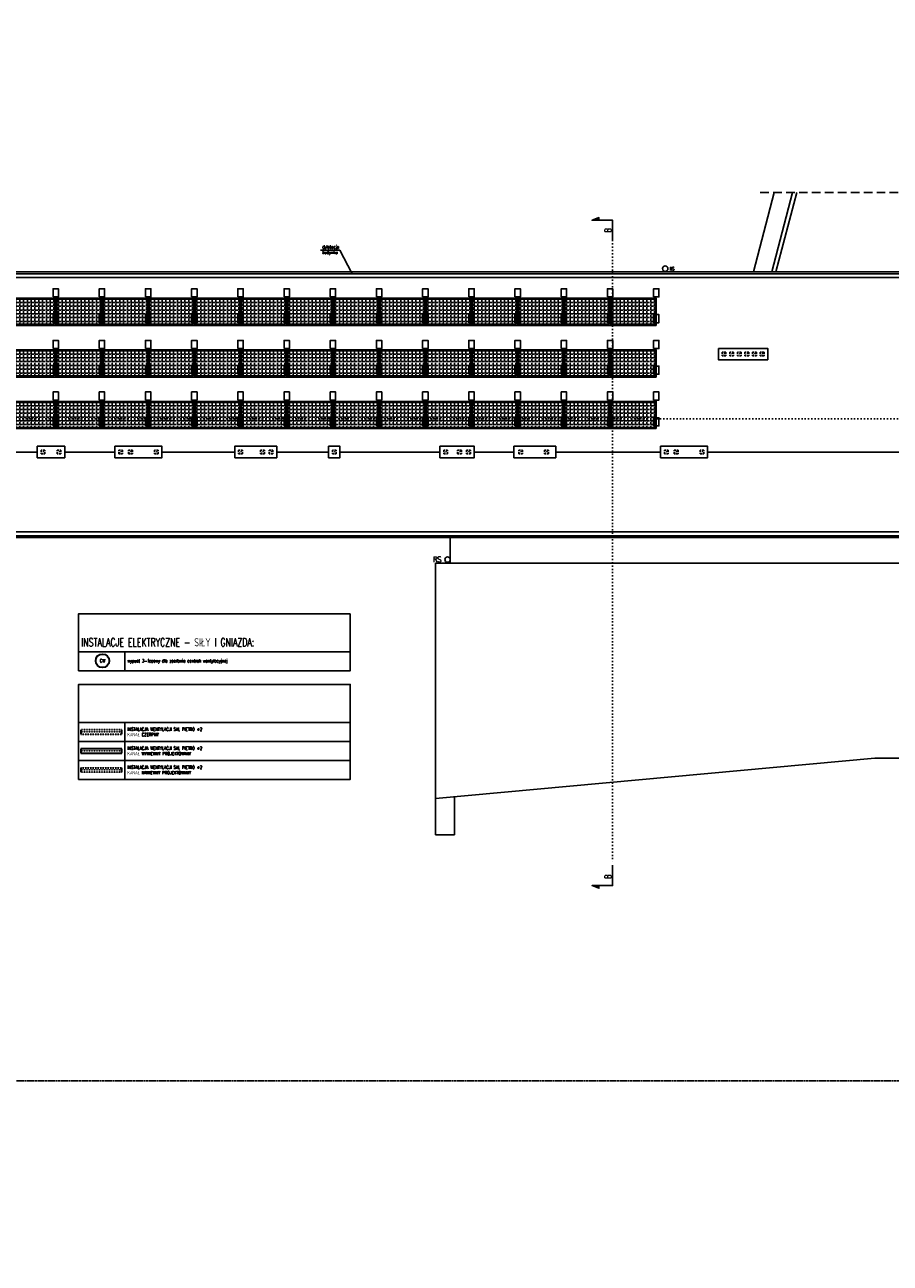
# Model space of a CAD drawing. Header units: millimetres. Extents: x 167273 to 188273, y -125105 to -88145.
# Tile 130 of 210: x 174175 to 177360, y -104776 to -100217. Entities that reach past the tile are written whole.
import ezdxf
from ezdxf.enums import TextEntityAlignment as Align

# ---------------------------------------------------------------- set-up
doc = ezdxf.new("R2010")
doc.units = ezdxf.units.MM
for name, pattern in [('ACAD_ISO03W100', [30, 12, -18]), ('ACAD_ISO07W100', [3, 0, -3]), ('DASHDOT', [1, 0.5, -0.25, 0, -0.25]), ('HIDDEN', [9.525, 6.35, -3.175]), ('WENT_2', [1.5, 0.5, -1]), ('WENT_3', [1.6, 0.5, -0.5, 0.1, -0.5])]:
    doc.linetypes.add(name, pattern=pattern)
for name, color, linetype in [('a-op_leader', 9, 'Continuous'), ('a-op_text', 9, 'Continuous'), ('a-poziomy', 9, 'Continuous'), ('b-cienka', 9, 'Continuous'), ('b-przerywana1', 9, 'ACAD_ISO03W100'), ('b-widokowa', 7, 'Continuous'), ('FLUID-C-3-SYM', 7, 'Continuous'), ('FLUID-N-3-SYM', 7, 'Continuous'), ('h-hatch', 8, 'Continuous')]:
    doc.layers.add(name, color=color, linetype=linetype)
for name, color, linetype, lineweight in [('El_gniazda', 144, 'Continuous', 35), ('FLUID-C-3', 90, 'Continuous', 30), ('FLUID-N-3', 142, 'Continuous', 30), ('FLUID-W-3', 240, 'Continuous', 30), ('FLUID-W-3-SYM', 7, 'Continuous', 9), ('opisy', 1, 'Continuous', 25), ('TIS_LEGENDA', 7, 'Continuous', 0)]:
    doc.layers.add(name, color=color, linetype=linetype, lineweight=lineweight)
doc.layers.add('x-revclouds', color=190, linetype='HIDDEN', plot=False)
doc.styles.add('Arial', font='romans.shx', dxfattribs={"width": 0.7, "height": 12})
doc.styles.add('IS-IS', font='romans.shx', dxfattribs={"width": 0.7, "height": 12})
doc.styles.add('PPAB_100', font='romans.shx', dxfattribs={"width": 0.7, "height": 12})

# ---------------------------------------------------------------- blocks, each defined once
blk = doc.blocks.new('*U1652')
at = {"linetype": 'Continuous', "lineweight": -2}
for p, q in [((-750, 0), (-750, 80)), ((-750, -80), (-750, 0)), ((750, 80), (750, 0)), ((750, 0), (750, -80))]:
    blk.add_line(p, q, dxfattribs=at)
at = {"color": 0, "linetype": 'ByBlock', "lineweight": -2}
for p, q in [((-750, 80), (750, 80)), ((750, -80), (-750, -80))]:
    blk.add_line(p, q, dxfattribs=at)
at = {"layer": 'FLUID-W-3-SYM', "linetype": 'WENT_3', "lineweight": -3}
blk.add_line((-750, 0), (750, 0), dxfattribs=at)
blk = doc.blocks.new('*U1653')
at = {"color": 0, "linetype": 'ByBlock', "lineweight": -2}
for p, q in [((750, 0, -80), (-750, 0, -80)), ((-750, 0, 80), (750, 0, 80))]:
    blk.add_line(p, q, dxfattribs=at)
at = {"linetype": 'Continuous', "lineweight": -2}
for p, q in [((750, 0, -80), (750, 0, 80)), ((-750, 0, 80), (-750, 0, -80))]:
    blk.add_line(p, q, dxfattribs=at)
at = {"layer": 'FLUID-N-3-SYM', "linetype": 'DASHDOT', "lineweight": -3}
blk.add_line((-750, 0), (750, 0), dxfattribs=at)
blk = doc.blocks.new('*U1654')
at = {"linetype": 'Continuous', "lineweight": -2}
for p, q in [((-750, 0), (-750, 80)), ((750, 80), (750, 0)), ((-750, -80), (-750, 0)), ((750, 0), (750, -80))]:
    blk.add_line(p, q, dxfattribs=at)
at = {"color": 0, "linetype": 'ByBlock', "lineweight": -2}
for p, q in [((-750, 80), (750, 80)), ((750, -80), (-750, -80))]:
    blk.add_line(p, q, dxfattribs=at)
at = {"layer": 'FLUID-C-3-SYM', "linetype": 'DASHDOT', "lineweight": -3}
blk.add_line((-750, 0), (750, 0), dxfattribs=at)

msp = doc.modelspace()

# ---------------------------------------------------------------- hatches: boundary and pattern name
at = {"layer": 'a-poziomy', "ltscale": 0.5}
for points in [[(176288.37, -100926.89), (176263.37, -100936.89), (176288.37, -100936.89)], [(176288.37, -103385.59), (176263.37, -103385.59), (176288.37, -103395.59)]]:
    msp.add_hatch(color=256, dxfattribs=at).paths.add_polyline_path(points)
at = {"layer": 'h-hatch'}
h = msp.add_hatch(dxfattribs=at)
h.set_pattern_fill('ANGLE', color=256, scale=2, style=0)
h.set_pattern_definition([(0, (510, -5000), (0, 13.97), [10.16, -3.81]), (90, (510, -5000), (-13.97, 9e-16), [10.16, -3.81])])
h.paths.add_polyline_path([(174285.44, -101227.89), (174123.44, -101227.89), (174123.44, -101319.89), (174285.44, -101319.89)])
h = msp.add_hatch(dxfattribs=at)
h.set_pattern_fill('ANGLE', color=256, scale=2, style=0)
h.set_pattern_definition([(0, (680, -5000), (0, 13.97), [10.16, -3.81]), (90, (680, -5000), (-13.97, 9e-16), [10.16, -3.81])])
h.paths.add_polyline_path([(174455.44, -101227.89), (174293.44, -101227.89), (174293.44, -101319.89), (174455.44, -101319.89)])
h = msp.add_hatch(dxfattribs=at)
h.set_pattern_fill('ANGLE', color=256, scale=2, style=0)
h.set_pattern_definition([(0, (850, -5000), (0, 13.97), [10.16, -3.81]), (90, (850, -5000), (-13.97, 9e-16), [10.16, -3.81])])
h.paths.add_polyline_path([(174625.44, -101227.89), (174463.44, -101227.89), (174463.44, -101319.89), (174625.44, -101319.89)])
h = msp.add_hatch(dxfattribs=at)
h.set_pattern_fill('ANGLE', color=256, scale=2, style=0)
h.set_pattern_definition([(0, (1020, -5000), (0, 13.97), [10.16, -3.81]), (90, (1020, -5000), (-13.97, 9e-16), [10.16, -3.81])])
h.paths.add_polyline_path([(174795.44, -101227.89), (174633.44, -101227.89), (174633.44, -101319.89), (174795.44, -101319.89)])
h = msp.add_hatch(dxfattribs=at)
h.set_pattern_fill('ANGLE', color=256, scale=2, style=0)
h.set_pattern_definition([(0, (1190, -5000), (0, 13.97), [10.16, -3.81]), (90, (1190, -5000), (-13.97, 9e-16), [10.16, -3.81])])
h.paths.add_polyline_path([(174965.44, -101227.89), (174803.44, -101227.89), (174803.44, -101319.89), (174965.44, -101319.89)])
h = msp.add_hatch(dxfattribs=at)
h.set_pattern_fill('ANGLE', color=256, scale=2, style=0)
h.set_pattern_definition([(0, (1360, -5000), (0, 13.97), [10.16, -3.81]), (90, (1360, -5000), (-13.97, 9e-16), [10.16, -3.81])])
h.paths.add_polyline_path([(175135.44, -101227.89), (174973.44, -101227.89), (174973.44, -101319.89), (175135.44, -101319.89)])
h = msp.add_hatch(dxfattribs=at)
h.set_pattern_fill('ANGLE', color=256, scale=2, style=0)
h.set_pattern_definition([(0, (1530, -5000), (0, 13.97), [10.16, -3.81]), (90, (1530, -5000), (-13.97, 9e-16), [10.16, -3.81])])
h.paths.add_polyline_path([(175305.44, -101227.89), (175143.44, -101227.89), (175143.44, -101319.89), (175305.44, -101319.89)])
h = msp.add_hatch(dxfattribs=at)
h.set_pattern_fill('ANGLE', color=256, scale=2, style=0)
h.set_pattern_definition([(0, (1700, -5000), (0, 13.97), [10.16, -3.81]), (90, (1700, -5000), (-13.97, 9e-16), [10.16, -3.81])])
h.paths.add_polyline_path([(175475.44, -101227.89), (175313.44, -101227.89), (175313.44, -101319.89), (175475.44, -101319.89)])
h = msp.add_hatch(dxfattribs=at)
h.set_pattern_fill('ANGLE', color=256, scale=2, style=0)
h.set_pattern_definition([(0, (1870, -5000), (0, 13.97), [10.16, -3.81]), (90, (1870, -5000), (-13.97, 9e-16), [10.16, -3.81])])
h.paths.add_polyline_path([(175645.44, -101227.89), (175483.44, -101227.89), (175483.44, -101319.89), (175645.44, -101319.89)])
h = msp.add_hatch(dxfattribs=at)
h.set_pattern_fill('ANGLE', color=256, scale=2, style=0)
h.set_pattern_definition([(0, (2040, -5000), (0, 13.97), [10.16, -3.81]), (90, (2040, -5000), (-13.97, 9e-16), [10.16, -3.81])])
h.paths.add_polyline_path([(175815.44, -101227.89), (175653.44, -101227.89), (175653.44, -101319.89), (175815.44, -101319.89)])
h = msp.add_hatch(dxfattribs=at)
h.set_pattern_fill('ANGLE', color=256, scale=2, style=0)
h.set_pattern_definition([(0, (2210, -5000), (0, 13.97), [10.16, -3.81]), (90, (2210, -5000), (-13.97, 9e-16), [10.16, -3.81])])
h.paths.add_polyline_path([(175985.44, -101227.89), (175823.44, -101227.89), (175823.44, -101319.89), (175985.44, -101319.89)])
h = msp.add_hatch(dxfattribs=at)
h.set_pattern_fill('ANGLE', color=256, scale=2, style=0)
h.set_pattern_definition([(0, (2380, -5000), (0, 13.97), [10.16, -3.81]), (90, (2380, -5000), (-13.97, 9e-16), [10.16, -3.81])])
h.paths.add_polyline_path([(176155.44, -101227.89), (175993.44, -101227.89), (175993.44, -101319.89), (176155.44, -101319.89)])
h = msp.add_hatch(dxfattribs=at)
h.set_pattern_fill('ANGLE', color=256, scale=2, style=0)
h.set_pattern_definition([(0, (2550, -5000), (0, 13.97), [10.16, -3.81]), (90, (2550, -5000), (-13.97, 9e-16), [10.16, -3.81])])
h.paths.add_polyline_path([(176325.44, -101227.89), (176163.44, -101227.89), (176163.44, -101319.89), (176325.44, -101319.89)])
h = msp.add_hatch(dxfattribs=at)
h.set_pattern_fill('ANGLE', color=256, scale=2, style=0)
h.set_pattern_definition([(0, (2720, -5000), (0, 13.97), [10.16, -3.81]), (90, (2720, -5000), (-13.97, 9e-16), [10.16, -3.81])])
h.paths.add_polyline_path([(176495.44, -101227.89), (176333.44, -101227.89), (176333.44, -101319.89), (176495.44, -101319.89)])
h = msp.add_hatch(dxfattribs=at)
h.set_pattern_fill('ANGLE', color=256, scale=2, style=0)
h.set_pattern_definition([(0, (510, -5190), (0, 13.97), [10.16, -3.81]), (90, (510, -5190), (-13.97, 9e-16), [10.16, -3.81])])
h.paths.add_polyline_path([(174285.44, -101417.89), (174123.44, -101417.89), (174123.44, -101509.89), (174285.44, -101509.89)])
h = msp.add_hatch(dxfattribs=at)
h.set_pattern_fill('ANGLE', color=256, scale=2, style=0)
h.set_pattern_definition([(0, (680, -5190), (0, 13.97), [10.16, -3.81]), (90, (680, -5190), (-13.97, 9e-16), [10.16, -3.81])])
h.paths.add_polyline_path([(174455.44, -101417.89), (174293.44, -101417.89), (174293.44, -101509.89), (174455.44, -101509.89)])
h = msp.add_hatch(dxfattribs=at)
h.set_pattern_fill('ANGLE', color=256, scale=2, style=0)
h.set_pattern_definition([(0, (850, -5190), (0, 13.97), [10.16, -3.81]), (90, (850, -5190), (-13.97, 9e-16), [10.16, -3.81])])
h.paths.add_polyline_path([(174625.44, -101417.89), (174463.44, -101417.89), (174463.44, -101509.89), (174625.44, -101509.89)])
h = msp.add_hatch(dxfattribs=at)
h.set_pattern_fill('ANGLE', color=256, scale=2, style=0)
h.set_pattern_definition([(0, (1020, -5190), (0, 13.97), [10.16, -3.81]), (90, (1020, -5190), (-13.97, 9e-16), [10.16, -3.81])])
h.paths.add_polyline_path([(174795.44, -101417.89), (174633.44, -101417.89), (174633.44, -101509.89), (174795.44, -101509.89)])
h = msp.add_hatch(dxfattribs=at)
h.set_pattern_fill('ANGLE', color=256, scale=2, style=0)
h.set_pattern_definition([(0, (1190, -5190), (0, 13.97), [10.16, -3.81]), (90, (1190, -5190), (-13.97, 9e-16), [10.16, -3.81])])
h.paths.add_polyline_path([(174965.44, -101417.89), (174803.44, -101417.89), (174803.44, -101509.89), (174965.44, -101509.89)])
h = msp.add_hatch(dxfattribs=at)
h.set_pattern_fill('ANGLE', color=256, scale=2, style=0)
h.set_pattern_definition([(0, (1360, -5190), (0, 13.97), [10.16, -3.81]), (90, (1360, -5190), (-13.97, 9e-16), [10.16, -3.81])])
h.paths.add_polyline_path([(175135.44, -101417.89), (174973.44, -101417.89), (174973.44, -101509.89), (175135.44, -101509.89)])
h = msp.add_hatch(dxfattribs=at)
h.set_pattern_fill('ANGLE', color=256, scale=2, style=0)
h.set_pattern_definition([(0, (1530, -5190), (0, 13.97), [10.16, -3.81]), (90, (1530, -5190), (-13.97, 9e-16), [10.16, -3.81])])
h.paths.add_polyline_path([(175305.44, -101417.89), (175143.44, -101417.89), (175143.44, -101509.89), (175305.44, -101509.89)])
h = msp.add_hatch(dxfattribs=at)
h.set_pattern_fill('ANGLE', color=256, scale=2, style=0)
h.set_pattern_definition([(0, (1700, -5190), (0, 13.97), [10.16, -3.81]), (90, (1700, -5190), (-13.97, 9e-16), [10.16, -3.81])])
h.paths.add_polyline_path([(175475.44, -101417.89), (175313.44, -101417.89), (175313.44, -101509.89), (175475.44, -101509.89)])
h = msp.add_hatch(dxfattribs=at)
h.set_pattern_fill('ANGLE', color=256, scale=2, style=0)
h.set_pattern_definition([(0, (1870, -5190), (0, 13.97), [10.16, -3.81]), (90, (1870, -5190), (-13.97, 9e-16), [10.16, -3.81])])
h.paths.add_polyline_path([(175645.44, -101417.89), (175483.44, -101417.89), (175483.44, -101509.89), (175645.44, -101509.89)])
h = msp.add_hatch(dxfattribs=at)
h.set_pattern_fill('ANGLE', color=256, scale=2, style=0)
h.set_pattern_definition([(0, (2040, -5190), (0, 13.97), [10.16, -3.81]), (90, (2040, -5190), (-13.97, 9e-16), [10.16, -3.81])])
h.paths.add_polyline_path([(175815.44, -101417.89), (175653.44, -101417.89), (175653.44, -101509.89), (175815.44, -101509.89)])
h = msp.add_hatch(dxfattribs=at)
h.set_pattern_fill('ANGLE', color=256, scale=2, style=0)
h.set_pattern_definition([(0, (2210, -5190), (0, 13.97), [10.16, -3.81]), (90, (2210, -5190), (-13.97, 9e-16), [10.16, -3.81])])
h.paths.add_polyline_path([(175985.44, -101417.89), (175823.44, -101417.89), (175823.44, -101509.89), (175985.44, -101509.89)])
h = msp.add_hatch(dxfattribs=at)
h.set_pattern_fill('ANGLE', color=256, scale=2, style=0)
h.set_pattern_definition([(0, (2380, -5190), (0, 13.97), [10.16, -3.81]), (90, (2380, -5190), (-13.97, 9e-16), [10.16, -3.81])])
h.paths.add_polyline_path([(176155.44, -101417.89), (175993.44, -101417.89), (175993.44, -101509.89), (176155.44, -101509.89)])
h = msp.add_hatch(dxfattribs=at)
h.set_pattern_fill('ANGLE', color=256, scale=2, style=0)
h.set_pattern_definition([(0, (2550, -5190), (0, 13.97), [10.16, -3.81]), (90, (2550, -5190), (-13.97, 9e-16), [10.16, -3.81])])
h.paths.add_polyline_path([(176325.44, -101417.89), (176163.44, -101417.89), (176163.44, -101509.89), (176325.44, -101509.89)])
h = msp.add_hatch(dxfattribs=at)
h.set_pattern_fill('ANGLE', color=256, scale=2, style=0)
h.set_pattern_definition([(0, (2720, -5190), (0, 13.97), [10.16, -3.81]), (90, (2720, -5190), (-13.97, 9e-16), [10.16, -3.81])])
h.paths.add_polyline_path([(176495.44, -101417.89), (176333.44, -101417.89), (176333.44, -101509.89), (176495.44, -101509.89)])
h = msp.add_hatch(dxfattribs=at)
h.set_pattern_fill('ANGLE', color=256, scale=2, style=0)
h.set_pattern_definition([(0, (510, -5380), (0, 13.97), [10.16, -3.81]), (90, (510, -5380), (-13.97, 9e-16), [10.16, -3.81])])
h.paths.add_polyline_path([(174285.44, -101607.89), (174123.44, -101607.89), (174123.44, -101699.89), (174285.44, -101699.89)])
h = msp.add_hatch(dxfattribs=at)
h.set_pattern_fill('ANGLE', color=256, scale=2, style=0)
h.set_pattern_definition([(0, (680, -5380), (0, 13.97), [10.16, -3.81]), (90, (680, -5380), (-13.97, 9e-16), [10.16, -3.81])])
h.paths.add_polyline_path([(174455.44, -101607.89), (174293.44, -101607.89), (174293.44, -101699.89), (174455.44, -101699.89)])
h = msp.add_hatch(dxfattribs=at)
h.set_pattern_fill('ANGLE', color=256, scale=2, style=0)
h.set_pattern_definition([(0, (850, -5380), (0, 13.97), [10.16, -3.81]), (90, (850, -5380), (-13.97, 9e-16), [10.16, -3.81])])
h.paths.add_polyline_path([(174625.44, -101607.89), (174463.44, -101607.89), (174463.44, -101699.89), (174625.44, -101699.89)])
h = msp.add_hatch(dxfattribs=at)
h.set_pattern_fill('ANGLE', color=256, scale=2, style=0)
h.set_pattern_definition([(0, (1020, -5380), (0, 13.97), [10.16, -3.81]), (90, (1020, -5380), (-13.97, 9e-16), [10.16, -3.81])])
h.paths.add_polyline_path([(174795.44, -101607.89), (174633.44, -101607.89), (174633.44, -101699.89), (174795.44, -101699.89)])
h = msp.add_hatch(dxfattribs=at)
h.set_pattern_fill('ANGLE', color=256, scale=2, style=0)
h.set_pattern_definition([(0, (1190, -5380), (0, 13.97), [10.16, -3.81]), (90, (1190, -5380), (-13.97, 9e-16), [10.16, -3.81])])
h.paths.add_polyline_path([(174965.44, -101607.89), (174803.44, -101607.89), (174803.44, -101699.89), (174965.44, -101699.89)])
h = msp.add_hatch(dxfattribs=at)
h.set_pattern_fill('ANGLE', color=256, scale=2, style=0)
h.set_pattern_definition([(0, (1360, -5380), (0, 13.97), [10.16, -3.81]), (90, (1360, -5380), (-13.97, 9e-16), [10.16, -3.81])])
h.paths.add_polyline_path([(175135.44, -101607.89), (174973.44, -101607.89), (174973.44, -101699.89), (175135.44, -101699.89)])
h = msp.add_hatch(dxfattribs=at)
h.set_pattern_fill('ANGLE', color=256, scale=2, style=0)
h.set_pattern_definition([(0, (1530, -5380), (0, 13.97), [10.16, -3.81]), (90, (1530, -5380), (-13.97, 9e-16), [10.16, -3.81])])
h.paths.add_polyline_path([(175305.44, -101607.89), (175143.44, -101607.89), (175143.44, -101699.89), (175305.44, -101699.89)])
h = msp.add_hatch(dxfattribs=at)
h.set_pattern_fill('ANGLE', color=256, scale=2, style=0)
h.set_pattern_definition([(0, (1700, -5380), (0, 13.97), [10.16, -3.81]), (90, (1700, -5380), (-13.97, 9e-16), [10.16, -3.81])])
h.paths.add_polyline_path([(175475.44, -101607.89), (175313.44, -101607.89), (175313.44, -101699.89), (175475.44, -101699.89)])
h = msp.add_hatch(dxfattribs=at)
h.set_pattern_fill('ANGLE', color=256, scale=2, style=0)
h.set_pattern_definition([(0, (1870, -5380), (0, 13.97), [10.16, -3.81]), (90, (1870, -5380), (-13.97, 9e-16), [10.16, -3.81])])
h.paths.add_polyline_path([(175645.44, -101607.89), (175483.44, -101607.89), (175483.44, -101699.89), (175645.44, -101699.89)])
h = msp.add_hatch(dxfattribs=at)
h.set_pattern_fill('ANGLE', color=256, scale=2, style=0)
h.set_pattern_definition([(0, (2040, -5380), (0, 13.97), [10.16, -3.81]), (90, (2040, -5380), (-13.97, 9e-16), [10.16, -3.81])])
h.paths.add_polyline_path([(175815.44, -101607.89), (175653.44, -101607.89), (175653.44, -101699.89), (175815.44, -101699.89)])
h = msp.add_hatch(dxfattribs=at)
h.set_pattern_fill('ANGLE', color=256, scale=2, style=0)
h.set_pattern_definition([(0, (2210, -5380), (0, 13.97), [10.16, -3.81]), (90, (2210, -5380), (-13.97, 9e-16), [10.16, -3.81])])
h.paths.add_polyline_path([(175985.44, -101607.89), (175823.44, -101607.89), (175823.44, -101699.89), (175985.44, -101699.89)])
h = msp.add_hatch(dxfattribs=at)
h.set_pattern_fill('ANGLE', color=256, scale=2, style=0)
h.set_pattern_definition([(0, (2380, -5380), (0, 13.97), [10.16, -3.81]), (90, (2380, -5380), (-13.97, 9e-16), [10.16, -3.81])])
h.paths.add_polyline_path([(176155.44, -101607.89), (175993.44, -101607.89), (175993.44, -101699.89), (176155.44, -101699.89)])
h = msp.add_hatch(dxfattribs=at)
h.set_pattern_fill('ANGLE', color=256, scale=2, style=0)
h.set_pattern_definition([(0, (2550, -5380), (0, 13.97), [10.16, -3.81]), (90, (2550, -5380), (-13.97, 9e-16), [10.16, -3.81])])
h.paths.add_polyline_path([(176325.44, -101607.89), (176163.44, -101607.89), (176163.44, -101699.89), (176325.44, -101699.89)])
h = msp.add_hatch(dxfattribs=at)
h.set_pattern_fill('ANGLE', color=256, scale=2, style=0)
h.set_pattern_definition([(0, (2720, -5380), (0, 13.97), [10.16, -3.81]), (90, (2720, -5380), (-13.97, 9e-16), [10.16, -3.81])])
h.paths.add_polyline_path([(176495.44, -101607.89), (176333.44, -101607.89), (176333.44, -101699.89), (176495.44, -101699.89)])

# ---------------------------------------------------------------- linework, layer by layer
at = {"layer": 'a-op_leader'}
for points in [[(175373.44, -102385.2), (174373.44, -102385.2), (174373.44, -102525.2), (175373.44, -102525.2)], [(174373.44, -102525.2), (174543.44, -102525.2), (174543.44, -102595.2), (174373.44, -102595.2)], [(174543.44, -102525.2), (175373.44, -102525.2), (175373.44, -102595.2), (174543.44, -102595.2)], [(174373.44, -102785.2), (175373.44, -102785.2), (175373.44, -102645.2), (174373.44, -102645.2)], [(174373.44, -102785.2), (174543.44, -102785.2), (174543.44, -102855.2), (174373.44, -102855.2)], [(174543.44, -102785.2), (175373.44, -102785.2), (175373.44, -102855.2), (174543.44, -102855.2)], [(174373.44, -102855.2), (174543.44, -102855.2), (174543.44, -102925.2), (174373.44, -102925.2)], [(174543.44, -102855.2), (175373.44, -102855.2), (175373.44, -102925.2), (174543.44, -102925.2)], [(174373.44, -102925.2), (174543.44, -102925.2), (174543.44, -102995.2), (174373.44, -102995.2)], [(174543.44, -102925.2), (175373.44, -102925.2), (175373.44, -102995.2), (174543.44, -102995.2)]]:
    msp.add_lwpolyline(points, close=True, dxfattribs=at)
at = {"layer": 'a-op_text', "ltscale": 0.5}
for p, q in [((175334.44, -101046.89), (175264.1, -101046.89)), ((175379.44, -101131.89), (175334.44, -101046.89))]:
    msp.add_line(p, q, dxfattribs=at)
at = {"layer": 'a-poziomy', "ltscale": 0.5}
for points in [[(176338.37, -101011.89), (176338.37, -100936.89), (176263.37, -100936.89), (176288.37, -100926.89), (176288.37, -100936.89)], [(176338.37, -103310.59), (176338.37, -103385.59), (176263.37, -103385.59), (176288.37, -103395.59), (176288.37, -103385.59)]]:
    msp.add_lwpolyline(points, dxfattribs=at)
at = {"layer": 'a-poziomy', "linetype": 'ACAD_ISO07W100', "ltscale": 4}
for points in [[(176338.37, -101011.89), (176338.37, -103310.59)], [(179286.44, -101668.05), (171971.94, -101668.05), (171971.94, -101957.57), (170976.98, -101957.57)]]:
    msp.add_lwpolyline(points, dxfattribs=at)
at = {"layer": 'b-cienka'}
for points in [[(174279.44, -101218.89), (174299.44, -101218.89), (174299.44, -101188.89), (174279.44, -101188.89)], [(174449.44, -101218.89), (174469.44, -101218.89), (174469.44, -101188.89), (174449.44, -101188.89)], [(174619.44, -101218.89), (174639.44, -101218.89), (174639.44, -101188.89), (174619.44, -101188.89)], [(174789.44, -101218.89), (174809.44, -101218.89), (174809.44, -101188.89), (174789.44, -101188.89)], [(174959.44, -101218.89), (174979.44, -101218.89), (174979.44, -101188.89), (174959.44, -101188.89)], [(175129.44, -101218.89), (175149.44, -101218.89), (175149.44, -101188.89), (175129.44, -101188.89)], [(175299.44, -101218.89), (175319.44, -101218.89), (175319.44, -101188.89), (175299.44, -101188.89)], [(175469.44, -101218.89), (175489.44, -101218.89), (175489.44, -101188.89), (175469.44, -101188.89)], [(175639.44, -101218.89), (175659.44, -101218.89), (175659.44, -101188.89), (175639.44, -101188.89)], [(175809.44, -101218.89), (175829.44, -101218.89), (175829.44, -101188.89), (175809.44, -101188.89)], [(175979.44, -101218.89), (175999.44, -101218.89), (175999.44, -101188.89), (175979.44, -101188.89)], [(176149.44, -101218.89), (176169.44, -101218.89), (176169.44, -101188.89), (176149.44, -101188.89)], [(176319.44, -101218.89), (176339.44, -101218.89), (176339.44, -101188.89), (176319.44, -101188.89)], [(176489.44, -101218.89), (176509.44, -101218.89), (176509.44, -101188.89), (176489.44, -101188.89)], [(174279.44, -101313.89), (174299.44, -101313.89), (174299.44, -101283.89), (174279.44, -101283.89)], [(174449.44, -101313.89), (174469.44, -101313.89), (174469.44, -101283.89), (174449.44, -101283.89)], [(174619.44, -101313.89), (174639.44, -101313.89), (174639.44, -101283.89), (174619.44, -101283.89)], [(174789.44, -101313.89), (174809.44, -101313.89), (174809.44, -101283.89), (174789.44, -101283.89)], [(174959.44, -101313.89), (174979.44, -101313.89), (174979.44, -101283.89), (174959.44, -101283.89)], [(175129.44, -101313.89), (175149.44, -101313.89), (175149.44, -101283.89), (175129.44, -101283.89)], [(175299.44, -101313.89), (175319.44, -101313.89), (175319.44, -101283.89), (175299.44, -101283.89)], [(175469.44, -101313.89), (175489.44, -101313.89), (175489.44, -101283.89), (175469.44, -101283.89)], [(175639.44, -101313.89), (175659.44, -101313.89), (175659.44, -101283.89), (175639.44, -101283.89)], [(175809.44, -101313.89), (175829.44, -101313.89), (175829.44, -101283.89), (175809.44, -101283.89)], [(175979.44, -101313.89), (175999.44, -101313.89), (175999.44, -101283.89), (175979.44, -101283.89)], [(176149.44, -101313.89), (176169.44, -101313.89), (176169.44, -101283.89), (176149.44, -101283.89)], [(176319.44, -101313.89), (176339.44, -101313.89), (176339.44, -101283.89), (176319.44, -101283.89)], [(176489.44, -101313.89), (176509.44, -101313.89), (176509.44, -101283.89), (176489.44, -101283.89)], [(174279.44, -101408.89), (174299.44, -101408.89), (174299.44, -101378.89), (174279.44, -101378.89)], [(174449.44, -101408.89), (174469.44, -101408.89), (174469.44, -101378.89), (174449.44, -101378.89)], [(174619.44, -101408.89), (174639.44, -101408.89), (174639.44, -101378.89), (174619.44, -101378.89)], [(174789.44, -101408.89), (174809.44, -101408.89), (174809.44, -101378.89), (174789.44, -101378.89)], [(174959.44, -101408.89), (174979.44, -101408.89), (174979.44, -101378.89), (174959.44, -101378.89)], [(175129.44, -101408.89), (175149.44, -101408.89), (175149.44, -101378.89), (175129.44, -101378.89)], [(175299.44, -101408.89), (175319.44, -101408.89), (175319.44, -101378.89), (175299.44, -101378.89)], [(175469.44, -101408.89), (175489.44, -101408.89), (175489.44, -101378.89), (175469.44, -101378.89)], [(175639.44, -101408.89), (175659.44, -101408.89), (175659.44, -101378.89), (175639.44, -101378.89)], [(175809.44, -101408.89), (175829.44, -101408.89), (175829.44, -101378.89), (175809.44, -101378.89)], [(175979.44, -101408.89), (175999.44, -101408.89), (175999.44, -101378.89), (175979.44, -101378.89)], [(176149.44, -101408.89), (176169.44, -101408.89), (176169.44, -101378.89), (176149.44, -101378.89)], [(176319.44, -101408.89), (176339.44, -101408.89), (176339.44, -101378.89), (176319.44, -101378.89)], [(176489.44, -101408.89), (176509.44, -101408.89), (176509.44, -101378.89), (176489.44, -101378.89)], [(174279.44, -101503.89), (174299.44, -101503.89), (174299.44, -101473.89), (174279.44, -101473.89)], [(174449.44, -101503.89), (174469.44, -101503.89), (174469.44, -101473.89), (174449.44, -101473.89)], [(174619.44, -101503.89), (174639.44, -101503.89), (174639.44, -101473.89), (174619.44, -101473.89)], [(174789.44, -101503.89), (174809.44, -101503.89), (174809.44, -101473.89), (174789.44, -101473.89)], [(174959.44, -101503.89), (174979.44, -101503.89), (174979.44, -101473.89), (174959.44, -101473.89)], [(175129.44, -101503.89), (175149.44, -101503.89), (175149.44, -101473.89), (175129.44, -101473.89)], [(175299.44, -101503.89), (175319.44, -101503.89), (175319.44, -101473.89), (175299.44, -101473.89)], [(175469.44, -101503.89), (175489.44, -101503.89), (175489.44, -101473.89), (175469.44, -101473.89)], [(175639.44, -101503.89), (175659.44, -101503.89), (175659.44, -101473.89), (175639.44, -101473.89)], [(175809.44, -101503.89), (175829.44, -101503.89), (175829.44, -101473.89), (175809.44, -101473.89)], [(175979.44, -101503.89), (175999.44, -101503.89), (175999.44, -101473.89), (175979.44, -101473.89)], [(176149.44, -101503.89), (176169.44, -101503.89), (176169.44, -101473.89), (176149.44, -101473.89)], [(176319.44, -101503.89), (176339.44, -101503.89), (176339.44, -101473.89), (176319.44, -101473.89)], [(176489.44, -101503.89), (176509.44, -101503.89), (176509.44, -101473.89), (176489.44, -101473.89)], [(174279.44, -101598.89), (174299.44, -101598.89), (174299.44, -101568.89), (174279.44, -101568.89)], [(174449.44, -101598.89), (174469.44, -101598.89), (174469.44, -101568.89), (174449.44, -101568.89)], [(174619.44, -101598.89), (174639.44, -101598.89), (174639.44, -101568.89), (174619.44, -101568.89)], [(174789.44, -101598.89), (174809.44, -101598.89), (174809.44, -101568.89), (174789.44, -101568.89)], [(174959.44, -101598.89), (174979.44, -101598.89), (174979.44, -101568.89), (174959.44, -101568.89)], [(175129.44, -101598.89), (175149.44, -101598.89), (175149.44, -101568.89), (175129.44, -101568.89)], [(175299.44, -101598.89), (175319.44, -101598.89), (175319.44, -101568.89), (175299.44, -101568.89)], [(175469.44, -101598.89), (175489.44, -101598.89), (175489.44, -101568.89), (175469.44, -101568.89)], [(175639.44, -101598.89), (175659.44, -101598.89), (175659.44, -101568.89), (175639.44, -101568.89)], [(175809.44, -101598.89), (175829.44, -101598.89), (175829.44, -101568.89), (175809.44, -101568.89)], [(175979.44, -101598.89), (175999.44, -101598.89), (175999.44, -101568.89), (175979.44, -101568.89)], [(176149.44, -101598.89), (176169.44, -101598.89), (176169.44, -101568.89), (176149.44, -101568.89)], [(176319.44, -101598.89), (176339.44, -101598.89), (176339.44, -101568.89), (176319.44, -101568.89)], [(176489.44, -101598.89), (176509.44, -101598.89), (176509.44, -101568.89), (176489.44, -101568.89)], [(174279.44, -101693.89), (174299.44, -101693.89), (174299.44, -101663.89), (174279.44, -101663.89)], [(174449.44, -101693.89), (174469.44, -101693.89), (174469.44, -101663.89), (174449.44, -101663.89)], [(174619.44, -101693.89), (174639.44, -101693.89), (174639.44, -101663.89), (174619.44, -101663.89)], [(174789.44, -101693.89), (174809.44, -101693.89), (174809.44, -101663.89), (174789.44, -101663.89)], [(174959.44, -101693.89), (174979.44, -101693.89), (174979.44, -101663.89), (174959.44, -101663.89)], [(175129.44, -101693.89), (175149.44, -101693.89), (175149.44, -101663.89), (175129.44, -101663.89)], [(175299.44, -101693.89), (175319.44, -101693.89), (175319.44, -101663.89), (175299.44, -101663.89)], [(175469.44, -101693.89), (175489.44, -101693.89), (175489.44, -101663.89), (175469.44, -101663.89)], [(175639.44, -101693.89), (175659.44, -101693.89), (175659.44, -101663.89), (175639.44, -101663.89)], [(175809.44, -101693.89), (175829.44, -101693.89), (175829.44, -101663.89), (175809.44, -101663.89)], [(175979.44, -101693.89), (175999.44, -101693.89), (175999.44, -101663.89), (175979.44, -101663.89)], [(176149.44, -101693.89), (176169.44, -101693.89), (176169.44, -101663.89), (176149.44, -101663.89)], [(176319.44, -101693.89), (176339.44, -101693.89), (176339.44, -101663.89), (176319.44, -101663.89)], [(176489.44, -101693.89), (176509.44, -101693.89), (176509.44, -101663.89), (176489.44, -101663.89)]]:
    msp.add_lwpolyline(points, close=True, dxfattribs=at)
at = {"layer": 'b-przerywana1', "linetype": 'HIDDEN'}
for p, q in [((176741.94, -101422.39), (176741.94, -101436.39)), ((176755.94, -101422.39), (176741.94, -101422.39)), ((176741.94, -101436.39), (176755.94, -101422.39)), ((176755.94, -101422.39), (176755.94, -101436.39)), ((176769.94, -101422.39), (176769.94, -101436.39)), ((176783.94, -101422.39), (176769.94, -101422.39)), ((176769.94, -101436.39), (176783.94, -101422.39)), ((176783.94, -101422.39), (176783.94, -101436.39)), ((176797.94, -101422.39), (176797.94, -101436.39)), ((176811.94, -101422.39), (176797.94, -101422.39)), ((176797.94, -101436.39), (176811.94, -101422.39)), ((176811.94, -101422.39), (176811.94, -101436.39)), ((176825.94, -101422.39), (176825.94, -101436.39)), ((176839.94, -101422.39), (176825.94, -101422.39)), ((176825.94, -101436.39), (176839.94, -101422.39)), ((176839.94, -101422.39), (176839.94, -101436.39)), ((176853.94, -101422.39), (176853.94, -101436.39)), ((176867.94, -101422.39), (176853.94, -101422.39)), ((176853.94, -101436.39), (176867.94, -101422.39)), ((176867.94, -101422.39), (176867.94, -101436.39)), ((176881.94, -101422.39), (176881.94, -101436.39)), ((176895.94, -101422.39), (176881.94, -101422.39)), ((176881.94, -101436.39), (176895.94, -101422.39)), ((176895.94, -101422.39), (176895.94, -101436.39)), ((176755.94, -101436.39), (176741.94, -101436.39)), ((176783.94, -101436.39), (176769.94, -101436.39)), ((176811.94, -101436.39), (176797.94, -101436.39)), ((176839.94, -101436.39), (176825.94, -101436.39)), ((176867.94, -101436.39), (176853.94, -101436.39)), ((176895.94, -101436.39), (176881.94, -101436.39)), ((174249.44, -101782.89), (174235.44, -101782.89)), ((174235.44, -101796.89), (174249.44, -101782.89)), ((174294.44, -101796.89), (174308.44, -101782.89)), ((174521.44, -101796.89), (174535.44, -101782.89)), ((174557.44, -101796.89), (174571.44, -101782.89)), ((174666.44, -101782.89), (174652.44, -101782.89)), ((174652.44, -101796.89), (174666.44, -101782.89)), ((174976.44, -101782.89), (174962.44, -101782.89)), ((174962.44, -101796.89), (174976.44, -101782.89)), ((175057.44, -101782.89), (175043.44, -101782.89)), ((175043.44, -101796.89), (175057.44, -101782.89)), ((175074.44, -101796.89), (175088.44, -101782.89)), ((175321.44, -101782.89), (175307.44, -101782.89)), ((175307.44, -101796.89), (175321.44, -101782.89)), ((175731.44, -101782.89), (175717.44, -101782.89)), ((175717.44, -101796.89), (175731.44, -101782.89)), ((175717.44, -101782.89), (175717.44, -101796.89)), ((175731.44, -101796.89), (175731.44, -101782.89)), ((175768.44, -101796.89), (175782.44, -101782.89)), ((175815.44, -101782.89), (175801.44, -101782.89)), ((175801.44, -101796.89), (175815.44, -101782.89)), ((175801.44, -101782.89), (175801.44, -101796.89)), ((175815.44, -101796.89), (175815.44, -101782.89)), ((175993.44, -101796.89), (176007.44, -101782.89)), ((176102.44, -101782.89), (176088.44, -101782.89)), ((176088.44, -101796.89), (176102.44, -101782.89)), ((176088.44, -101782.89), (176088.44, -101796.89)), ((176102.44, -101796.89), (176102.44, -101782.89)), ((176529.44, -101796.89), (176543.44, -101782.89)), ((176565.44, -101796.89), (176579.44, -101782.89)), ((176674.44, -101782.89), (176660.44, -101782.89)), ((176660.44, -101796.89), (176674.44, -101782.89)), ((175717.44, -101796.89), (175731.44, -101796.89)), ((175801.44, -101796.89), (175815.44, -101796.89)), ((176088.44, -101796.89), (176102.44, -101796.89))]:
    msp.add_line(p, q, dxfattribs=at)
at = {"layer": 'b-przerywana1', "linetype": 'HIDDEN', "ltscale": 5}
msp.add_lwpolyline([(176881.93, -100834.89), (178129.44, -100834.89)], dxfattribs=at)
at = {"layer": 'b-przerywana1', "linetype": 'HIDDEN'}
for points in [[(174235.44, -101782.89), (174235.44, -101796.89), (174249.44, -101796.89), (174249.44, -101782.89)], [(174652.44, -101782.89), (174652.44, -101796.89), (174666.44, -101796.89), (174666.44, -101782.89)], [(174962.44, -101782.89), (174962.44, -101796.89), (174976.44, -101796.89), (174976.44, -101782.89)], [(175043.44, -101782.89), (175043.44, -101796.89), (175057.44, -101796.89), (175057.44, -101782.89)], [(175307.44, -101782.89), (175307.44, -101796.89), (175321.44, -101796.89), (175321.44, -101782.89)], [(176660.44, -101782.89), (176660.44, -101796.89), (176674.44, -101796.89), (176674.44, -101782.89)]]:
    msp.add_lwpolyline(points, dxfattribs=at)
for points in [[(174294.44, -101782.89), (174308.44, -101782.89), (174308.44, -101796.89), (174294.44, -101796.89)], [(174521.44, -101782.89), (174535.44, -101782.89), (174535.44, -101796.89), (174521.44, -101796.89)], [(174557.44, -101782.89), (174571.44, -101782.89), (174571.44, -101796.89), (174557.44, -101796.89)], [(175074.44, -101782.89), (175088.44, -101782.89), (175088.44, -101796.89), (175074.44, -101796.89)], [(175307.44, -101796.89), (175321.44, -101796.89), (175321.44, -101782.89), (175307.44, -101782.89)], [(175768.44, -101782.89), (175782.44, -101782.89), (175782.44, -101796.89), (175768.44, -101796.89)], [(175993.44, -101782.89), (176007.44, -101782.89), (176007.44, -101796.89), (175993.44, -101796.89)], [(176529.44, -101782.89), (176543.44, -101782.89), (176543.44, -101796.89), (176529.44, -101796.89)], [(176565.44, -101782.89), (176579.44, -101782.89), (176579.44, -101796.89), (176565.44, -101796.89)]]:
    msp.add_lwpolyline(points, close=True, dxfattribs=at)
at = {"layer": 'b-widokowa'}
for p, q in [((174221.44, -101789.89), (173812.44, -101789.89)), ((174507.44, -101789.89), (174322.44, -101789.89)), ((174948.44, -101789.89), (174680.44, -101789.89)), ((175293.44, -101789.89), (175102.44, -101789.89)), ((175703.44, -101789.89), (175335.44, -101789.89)), ((175975.44, -101789.89), (175829.44, -101789.89)), ((176515.44, -101789.89), (176129.44, -101789.89)), ((178458.44, -101789.89), (176688.44, -101789.89))]:
    msp.add_line(p, q, dxfattribs=at)
for points in [[(170962.44, -101126.89), (179273.44, -101126.89), (179273.44, -102104.89), (170962.44, -102104.89)], [(170969.44, -101133.89), (179266.44, -101133.89), (179266.44, -102097.89), (170969.44, -102097.89)], [(170983.44, -101147.89), (179252.44, -101147.89), (179252.44, -102083.89), (170983.44, -102083.89)], [(176727.94, -101408.39), (176909.94, -101408.39), (176909.94, -101450.39), (176727.94, -101450.39)], [(174221.44, -101810.89), (174322.44, -101810.89), (174322.44, -101768.89), (174221.44, -101768.89)], [(174507.44, -101768.89), (174680.44, -101768.89), (174680.44, -101810.89), (174507.44, -101810.89)], [(174948.44, -101810.89), (175102.44, -101810.89), (175102.44, -101768.89), (174948.44, -101768.89)], [(175293.44, -101810.89), (175335.44, -101810.89), (175335.44, -101768.89), (175293.44, -101768.89)], [(175703.44, -101810.89), (175829.44, -101810.89), (175829.44, -101768.89), (175703.44, -101768.89)], [(175975.44, -101810.89), (176129.44, -101810.89), (176129.44, -101768.89), (175975.44, -101768.89)], [(176515.44, -101768.89), (176688.44, -101768.89), (176688.44, -101810.89), (176515.44, -101810.89)]]:
    msp.add_lwpolyline(points, close=True, dxfattribs=at)
at = {"layer": 'b-widokowa', "ltscale": 0.5}
msp.add_circle((176532.44, -101114.89), 10, dxfattribs=at)
at = {"layer": 'El_gniazda', "ltscale": 0.5}
msp.add_circle((174461.34, -102558.43), 25, dxfattribs=at)
at = {"layer": 'h-hatch'}
for p, q in [((176857.13, -101126.89), (176933.62, -100834.89)), ((176924.33, -101126.89), (177000.81, -100834.89)), ((176939.83, -101126.89), (177016.31, -100834.89)), ((175741.44, -102104.89), (175741.44, -102198.89)), ((175686.44, -102198.89), (175686.44, -103065.24)), ((175686.44, -102198.89), (178138.26, -102198.89)), ((175686.44, -103198.89), (175686.44, -103065.24)), ((175757.44, -103058.71), (175757.44, -103198.89)), ((175757.44, -103198.89), (175686.44, -103198.89))]:
    msp.add_line(p, q, dxfattribs=at)
msp.add_lwpolyline([(177675.46, -102916.52), (177303.97, -102916.52), (175686.44, -103065.24)], dxfattribs=at)
at = {"layer": 'h-hatch', "ltscale": 0.5}
msp.add_circle((175731.44, -102185.89), 10, dxfattribs=at)
at = {"layer": 'opisy', "color": 5}
for points in [[(174289.44, -101323.89), (174289.44, -101223.89), (174119.44, -101223.89), (174119.44, -101323.89)], [(174285.44, -101319.89), (174285.44, -101227.89), (174123.44, -101227.89), (174123.44, -101319.89)], [(174459.44, -101323.89), (174459.44, -101223.89), (174289.44, -101223.89), (174289.44, -101323.89)], [(174455.44, -101319.89), (174455.44, -101227.89), (174293.44, -101227.89), (174293.44, -101319.89)], [(174629.44, -101323.89), (174629.44, -101223.89), (174459.44, -101223.89), (174459.44, -101323.89)], [(174625.44, -101319.89), (174625.44, -101227.89), (174463.44, -101227.89), (174463.44, -101319.89)], [(174799.44, -101323.89), (174799.44, -101223.89), (174629.44, -101223.89), (174629.44, -101323.89)], [(174795.44, -101319.89), (174795.44, -101227.89), (174633.44, -101227.89), (174633.44, -101319.89)], [(174969.44, -101323.89), (174969.44, -101223.89), (174799.44, -101223.89), (174799.44, -101323.89)], [(174965.44, -101319.89), (174965.44, -101227.89), (174803.44, -101227.89), (174803.44, -101319.89)], [(175139.44, -101323.89), (175139.44, -101223.89), (174969.44, -101223.89), (174969.44, -101323.89)], [(175135.44, -101319.89), (175135.44, -101227.89), (174973.44, -101227.89), (174973.44, -101319.89)], [(175309.44, -101323.89), (175309.44, -101223.89), (175139.44, -101223.89), (175139.44, -101323.89)], [(175305.44, -101319.89), (175305.44, -101227.89), (175143.44, -101227.89), (175143.44, -101319.89)], [(175479.44, -101323.89), (175479.44, -101223.89), (175309.44, -101223.89), (175309.44, -101323.89)], [(175475.44, -101319.89), (175475.44, -101227.89), (175313.44, -101227.89), (175313.44, -101319.89)], [(175649.44, -101323.89), (175649.44, -101223.89), (175479.44, -101223.89), (175479.44, -101323.89)], [(175645.44, -101319.89), (175645.44, -101227.89), (175483.44, -101227.89), (175483.44, -101319.89)], [(175819.44, -101323.89), (175819.44, -101223.89), (175649.44, -101223.89), (175649.44, -101323.89)], [(175815.44, -101319.89), (175815.44, -101227.89), (175653.44, -101227.89), (175653.44, -101319.89)], [(175989.44, -101323.89), (175989.44, -101223.89), (175819.44, -101223.89), (175819.44, -101323.89)], [(175985.44, -101319.89), (175985.44, -101227.89), (175823.44, -101227.89), (175823.44, -101319.89)], [(176159.44, -101323.89), (176159.44, -101223.89), (175989.44, -101223.89), (175989.44, -101323.89)], [(176155.44, -101319.89), (176155.44, -101227.89), (175993.44, -101227.89), (175993.44, -101319.89)], [(176329.44, -101323.89), (176329.44, -101223.89), (176159.44, -101223.89), (176159.44, -101323.89)], [(176325.44, -101319.89), (176325.44, -101227.89), (176163.44, -101227.89), (176163.44, -101319.89)], [(176499.44, -101323.89), (176499.44, -101223.89), (176329.44, -101223.89), (176329.44, -101323.89)], [(176495.44, -101319.89), (176495.44, -101227.89), (176333.44, -101227.89), (176333.44, -101319.89)], [(174289.44, -101513.89), (174289.44, -101413.89), (174119.44, -101413.89), (174119.44, -101513.89)], [(174285.44, -101509.89), (174285.44, -101417.89), (174123.44, -101417.89), (174123.44, -101509.89)], [(174459.44, -101513.89), (174459.44, -101413.89), (174289.44, -101413.89), (174289.44, -101513.89)], [(174455.44, -101509.89), (174455.44, -101417.89), (174293.44, -101417.89), (174293.44, -101509.89)], [(174629.44, -101513.89), (174629.44, -101413.89), (174459.44, -101413.89), (174459.44, -101513.89)], [(174625.44, -101509.89), (174625.44, -101417.89), (174463.44, -101417.89), (174463.44, -101509.89)], [(174799.44, -101513.89), (174799.44, -101413.89), (174629.44, -101413.89), (174629.44, -101513.89)], [(174795.44, -101509.89), (174795.44, -101417.89), (174633.44, -101417.89), (174633.44, -101509.89)], [(174969.44, -101513.89), (174969.44, -101413.89), (174799.44, -101413.89), (174799.44, -101513.89)], [(174965.44, -101509.89), (174965.44, -101417.89), (174803.44, -101417.89), (174803.44, -101509.89)], [(175139.44, -101513.89), (175139.44, -101413.89), (174969.44, -101413.89), (174969.44, -101513.89)], [(175135.44, -101509.89), (175135.44, -101417.89), (174973.44, -101417.89), (174973.44, -101509.89)], [(175309.44, -101513.89), (175309.44, -101413.89), (175139.44, -101413.89), (175139.44, -101513.89)], [(175305.44, -101509.89), (175305.44, -101417.89), (175143.44, -101417.89), (175143.44, -101509.89)], [(175479.44, -101513.89), (175479.44, -101413.89), (175309.44, -101413.89), (175309.44, -101513.89)], [(175475.44, -101509.89), (175475.44, -101417.89), (175313.44, -101417.89), (175313.44, -101509.89)], [(175649.44, -101513.89), (175649.44, -101413.89), (175479.44, -101413.89), (175479.44, -101513.89)], [(175645.44, -101509.89), (175645.44, -101417.89), (175483.44, -101417.89), (175483.44, -101509.89)], [(175819.44, -101513.89), (175819.44, -101413.89), (175649.44, -101413.89), (175649.44, -101513.89)], [(175815.44, -101509.89), (175815.44, -101417.89), (175653.44, -101417.89), (175653.44, -101509.89)], [(175989.44, -101513.89), (175989.44, -101413.89), (175819.44, -101413.89), (175819.44, -101513.89)], [(175985.44, -101509.89), (175985.44, -101417.89), (175823.44, -101417.89), (175823.44, -101509.89)], [(176159.44, -101513.89), (176159.44, -101413.89), (175989.44, -101413.89), (175989.44, -101513.89)], [(176155.44, -101509.89), (176155.44, -101417.89), (175993.44, -101417.89), (175993.44, -101509.89)], [(176329.44, -101513.89), (176329.44, -101413.89), (176159.44, -101413.89), (176159.44, -101513.89)], [(176325.44, -101509.89), (176325.44, -101417.89), (176163.44, -101417.89), (176163.44, -101509.89)], [(176499.44, -101513.89), (176499.44, -101413.89), (176329.44, -101413.89), (176329.44, -101513.89)], [(176495.44, -101509.89), (176495.44, -101417.89), (176333.44, -101417.89), (176333.44, -101509.89)], [(174289.44, -101703.89), (174289.44, -101603.89), (174119.44, -101603.89), (174119.44, -101703.89)], [(174285.44, -101699.89), (174285.44, -101607.89), (174123.44, -101607.89), (174123.44, -101699.89)], [(174459.44, -101703.89), (174459.44, -101603.89), (174289.44, -101603.89), (174289.44, -101703.89)], [(174455.44, -101699.89), (174455.44, -101607.89), (174293.44, -101607.89), (174293.44, -101699.89)], [(174629.44, -101703.89), (174629.44, -101603.89), (174459.44, -101603.89), (174459.44, -101703.89)], [(174625.44, -101699.89), (174625.44, -101607.89), (174463.44, -101607.89), (174463.44, -101699.89)], [(174799.44, -101703.89), (174799.44, -101603.89), (174629.44, -101603.89), (174629.44, -101703.89)], [(174795.44, -101699.89), (174795.44, -101607.89), (174633.44, -101607.89), (174633.44, -101699.89)], [(174969.44, -101703.89), (174969.44, -101603.89), (174799.44, -101603.89), (174799.44, -101703.89)], [(174965.44, -101699.89), (174965.44, -101607.89), (174803.44, -101607.89), (174803.44, -101699.89)], [(175139.44, -101703.89), (175139.44, -101603.89), (174969.44, -101603.89), (174969.44, -101703.89)], [(175135.44, -101699.89), (175135.44, -101607.89), (174973.44, -101607.89), (174973.44, -101699.89)], [(175309.44, -101703.89), (175309.44, -101603.89), (175139.44, -101603.89), (175139.44, -101703.89)], [(175305.44, -101699.89), (175305.44, -101607.89), (175143.44, -101607.89), (175143.44, -101699.89)], [(175479.44, -101703.89), (175479.44, -101603.89), (175309.44, -101603.89), (175309.44, -101703.89)], [(175475.44, -101699.89), (175475.44, -101607.89), (175313.44, -101607.89), (175313.44, -101699.89)], [(175649.44, -101703.89), (175649.44, -101603.89), (175479.44, -101603.89), (175479.44, -101703.89)], [(175645.44, -101699.89), (175645.44, -101607.89), (175483.44, -101607.89), (175483.44, -101699.89)], [(175819.44, -101703.89), (175819.44, -101603.89), (175649.44, -101603.89), (175649.44, -101703.89)], [(175815.44, -101699.89), (175815.44, -101607.89), (175653.44, -101607.89), (175653.44, -101699.89)], [(175989.44, -101703.89), (175989.44, -101603.89), (175819.44, -101603.89), (175819.44, -101703.89)], [(175985.44, -101699.89), (175985.44, -101607.89), (175823.44, -101607.89), (175823.44, -101699.89)], [(176159.44, -101703.89), (176159.44, -101603.89), (175989.44, -101603.89), (175989.44, -101703.89)], [(176155.44, -101699.89), (176155.44, -101607.89), (175993.44, -101607.89), (175993.44, -101699.89)], [(176329.44, -101703.89), (176329.44, -101603.89), (176159.44, -101603.89), (176159.44, -101703.89)], [(176325.44, -101699.89), (176325.44, -101607.89), (176163.44, -101607.89), (176163.44, -101699.89)], [(176499.44, -101703.89), (176499.44, -101603.89), (176329.44, -101603.89), (176329.44, -101703.89)], [(176495.44, -101699.89), (176495.44, -101607.89), (176333.44, -101607.89), (176333.44, -101699.89)]]:
    msp.add_lwpolyline(points, close=True, dxfattribs=at)
at = {"layer": 'x-revclouds'}
for points in [[(182773.44, -104104.89), (167773.44, -104104.89), (167773.44, -99104.89), (182773.44, -99104.89)], [(182773.44, -109104.89), (167773.44, -109104.89), (167773.44, -104104.89), (182773.44, -104104.89)]]:
    msp.add_lwpolyline(points, close=True, dxfattribs=at)

# ---------------------------------------------------------------- block references
at = {"layer": 'FLUID-C-3', "linetype": 'WENT_2', "extrusion": (-1.22465e-16, -3.42114e-48, -1), "xscale": 0.1000000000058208, "yscale": 0.1000000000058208, "zscale": 0.1}
msp.add_blockref('*U1654', (-174457.29, -102820.2), dxfattribs=at)
at = {"layer": 'FLUID-N-3', "linetype": 'WENT_2', "extrusion": (6.12323e-17, -1, 1.83697e-16), "xscale": 0.1000000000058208, "yscale": 0.1, "zscale": 0.1000000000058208, "rotation": 180}
msp.add_blockref('*U1653', (174457.29, 3148.5, 102960.2), dxfattribs=at)
at = {"layer": 'FLUID-W-3', "linetype": 'Continuous', "extrusion": (-1.22465e-16, -3.42114e-48, -1), "xscale": 0.1000000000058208, "yscale": 0.1000000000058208, "zscale": 0.1}
msp.add_blockref('*U1652', (-174457.29, -102890.34, -3148.5), dxfattribs=at)

# ---------------------------------------------------------------- texts
at = {"layer": 'a-op_text', "char_height": 24, "width": 72.6119, "attachment_point": 9, "rotation": 90, "style": 'PPAB_100'}
for insert in [(176333.87, -100965.82), (176333.87, -103345)]:
    msp.add_mtext('{\\Fromans.shx|c238;B}', dxfattribs=dict(at, insert=insert))
at = {"layer": 'a-op_text', "ltscale": 0.5, "width": 60, "attachment_point": 5, "style": 'PPAB_100'}
for insert, char_height in [((176557.3, -101115.44), 12), ((175693.53, -102185.4), 20)]:
    msp.add_mtext('RS', dxfattribs=dict(at, insert=insert, char_height=char_height))
at = {"layer": 'a-poziomy', "ltscale": 0.5, "insert": (175270.23, -101046.89), "char_height": 12, "width": 510.4208, "attachment_point": 4, "style": 'PPAB_100'}
msp.add_mtext('dylatacja \\Pbudynku', dxfattribs=at)
at = {"layer": 'El_gniazda', "color": 9, "linetype": 'Continuous', "ltscale": 50, "style": 'PPAB_100', "width": 0.7}
msp.add_text('INSTALACJE ELEKTRYCZNE - SIŁY I GNIAZDA:', height=30, dxfattribs=at).set_placement((174383.44, -102505.26))
at = {"layer": 'El_gniazda', "style": 'Arial', "width": 0.7}
msp.add_text('CW', height=12, dxfattribs=at).set_placement((174461.34, -102558.43), align=Align.MIDDLE_CENTER)
at = {"layer": 'El_gniazda', "color": 9, "linetype": 'Continuous', "ltscale": 50, "style": 'PPAB_100', "width": 0.7}
msp.add_text('wypust 3-fazowy dla zasilania centrali wentylacyjnej', height=12, dxfattribs=at).set_placement((174553.44, -102558.43), align=Align.MIDDLE_LEFT)
at = {"layer": 'TIS_LEGENDA', "color": 9, "char_height": 12, "width": 667.2495, "attachment_point": 4, "style": 'IS-IS'}
for s, insert in [('{\\Fromans.shx|c238;INSTALACJA WENTYLACJI SAL PIETRO +2 \\PKANAŁ CZERPNY}', (174553.44, -102820.2)), ('{\\Fromans.shx|c238;INSTALACJA WENTYLACJI SAL PIETRO +2 \\PKANAŁ WYWIEWNY PROJEKTOWANY}', (174553.44, -102890.2)), ('{\\Fromans.shx|c238;INSTALACJA WENTYLACJI SAL PIETRO +2 \\PKANAŁ NAWIEWNY PROJEKTOWANY}', (174553.44, -102960.2))]:
    msp.add_mtext(s, dxfattribs=dict(at, insert=insert))

doc.saveas('drawing.dxf')
